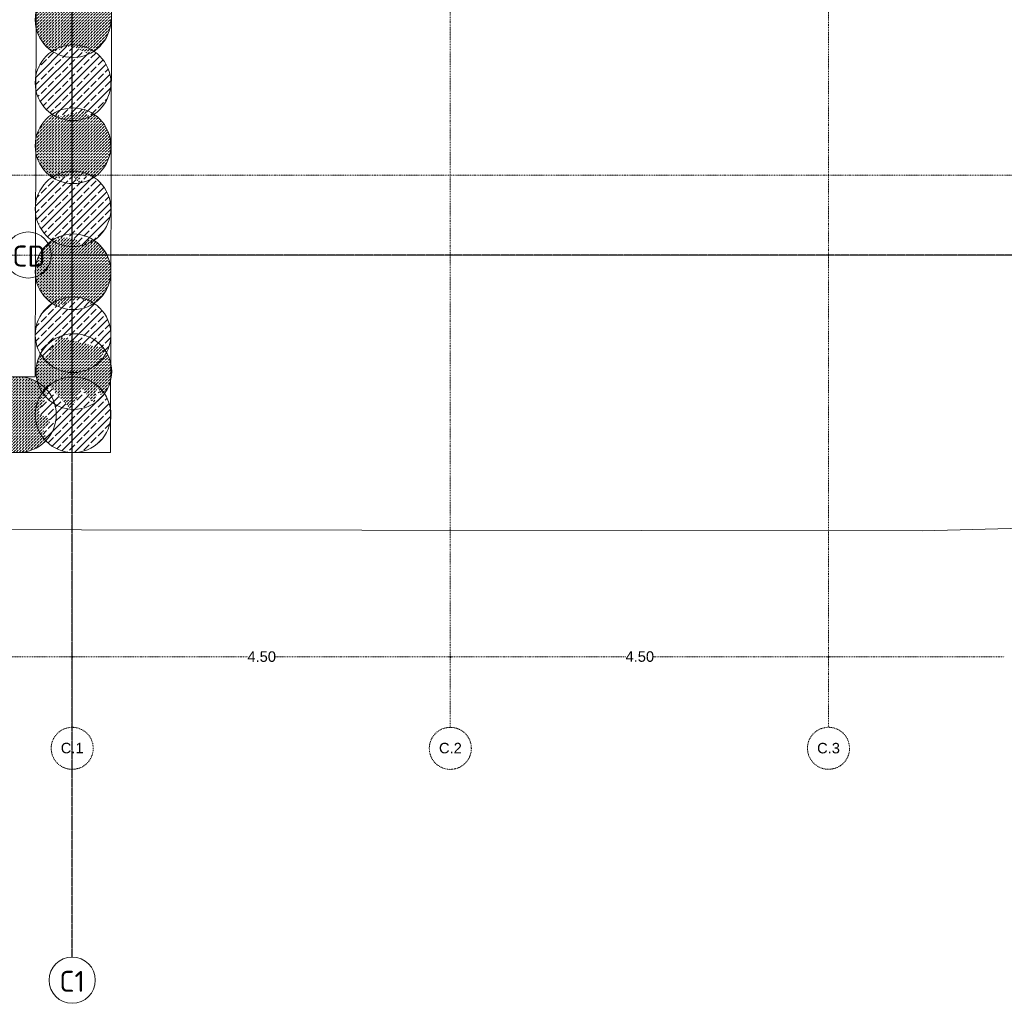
# Model space of a CAD drawing. Header units: millimetres. Extents: x 1523 to 73204, y -91281 to 10268.
# Tile 77 of 120: x 49681 to 61397, y -90630 to -78926. Entities that reach past the tile are written whole.
import ezdxf

# ---------------------------------------------------------------- set-up
doc = ezdxf.new("R2010")
doc.units = ezdxf.units.MM
doc.linetypes.add('IMPORT-STRICHPUNKT _7_', pattern=[20, 10, -5, 0, -5])
doc.linetypes.add('Rasterlinie', pattern=[22.225, 12.7, -3.175, 3.175, -3.175])
for name, color, linetype, lineweight, true_color in [('10 A--Wand außen _ Verbau _Bohrpfahlwand_ _Aktuell_', 7, 'Continuous', 13, 0x656565), ('10 A--Wand außen _ Verbau _modelliert_ _aktuell_', 7, 'Continuous', 13, 0x656565), ('65 V--Straßenbegrenzungslinie', 7, 'Continuous', 13, 0x656565), ('90 A--Achsraster _1_50_', 7, 'IMPORT-STRICHPUNKT _7_', 13, 0x656565), ('Xref_706_5_--_ÜP_-1_000_16_Übersichtsplan UG_IFC 2025_01_13_dwg', 7, 'Continuous', 13, 0x767676)]:
    doc.layers.add(name, color=color, linetype=linetype, lineweight=lineweight, true_color=true_color)
doc.layers.add('S-GRID-____-IDEN', color=7, linetype='Continuous', lineweight=9)
doc.layers.add('S-GRID-____-OTLN', color=7, linetype='Continuous', lineweight=9)
doc.styles.add('Arial_2', font='arial.ttf', dxfattribs={"height": 125})
doc.styles.add('ISOCPEUR_1', font='isocpeur.ttf', dxfattribs={"height": 250})
pattern_1 = [(131.336, (0, 0), (37.542465, 33.023679), [37.5, -12.5]), (131.336, (-35.283, 2.26), (37.542465, 33.023679), [37.5, -12.5])]
pattern_2 = [(131.336, (0, 0), (90.10192, 79.25683), []), (131.336, (-45.05, -39.63), (90.10192, 79.25683), [90, -30])]

# ---------------------------------------------------------------- blocks, each defined once
blk = doc.blocks.new('Xref_706_5_--_ÜP_-1_000_11_Übersichtsplan UG_IFC 2024_09_30_dwg_ARROWHEAD_1-41960026-SuD_-1UG gesamt Plot  - Blatt 7')
at = {"layer": '90 A--Achsraster _1_50_', "color": 9, "linetype": 'Continuous', "true_color": 0xcbcbcb}
blk.add_line((0, 0), (-1000, 0), dxfattribs=at)
blk.add_circle((0, 0), 250, dxfattribs=at)
blk = doc.blocks.new('Xref_706_5_--_ÜP_-1_000_11_Übersichtsplan UG_IFC 2024_09_30_dwg_Standard-Rastermarker_3-41960556-SuD_-1UG gesamt Plot  - Blatt 7')
at = {"layer": '90 A--Achsraster _1_50_', "color": 9, "true_color": 0xcbcbcb}
blk.add_line((0, 0), (23500, 0), dxfattribs=at)
blk.add_circle((-250, 0), 250, dxfattribs=at)
blk = doc.blocks.new('Xref_706_5_--_ÜP_-1_000_11_Übersichtsplan UG_IFC 2024_09_30_dwg_Standard-Rastermarker_18-41960571-SuD_-1UG gesamt Plot  - Blatt 7')
at = {"layer": '90 A--Achsraster _1_50_', "color": 9, "true_color": 0xcbcbcb}
blk.add_line((77458, 0), (99659, 0), dxfattribs=at)
blk = doc.blocks.new('Xref_706_5_--_ÜP_-1_000_11_Übersichtsplan UG_IFC 2024_09_30_dwg_Standard-Rastermarker_25-41960579-SuD_-1UG gesamt Plot  - Blatt 7')
at = {"layer": '90 A--Achsraster _1_50_', "color": 9, "true_color": 0xcbcbcb}
blk.add_line((77458, 0), (99661, 0), dxfattribs=at)
blk = doc.blocks.new('Xref_706_5_--_ÜP_-1_000_16_Übersichtsplan UG_IFC 2025_01_13_dwg-35469238-SuD_-1UG gesamt Plot  - Blatt 7')
at = {"layer": '10 A--Wand außen _ Verbau _modelliert_ _aktuell_', "true_color": 0xcbcbcb}
h = blk.add_hatch(dxfattribs=at)
h.set_pattern_fill('FP_5', color=9, style=0, pattern_type=2)
h.set_pattern_definition(pattern_1)
h.paths.add_polyline_path([(74311, -81052), (74269, -81038), (74292, -81032), (74270, -81009), (74284, -80994), (74278, -80981), (74238, -80923), (74187, -80869), (74127, -80825), (74061, -80790), (73990, -80768), (73917, -80757), (73843, -80758), (73769, -80772), (73700, -80797), (73635, -80834), (73577, -80880), (73530, -80934), (73531, -80936), (73533, -80940), (73526, -80949), (73528, -80954), (73509, -80975), (73590, -81149), (73483, -81355), (73509, -81399), (73493, -81417), (73496, -81427), (73500, -81432), (73538, -81489), (73590, -81543), (73649, -81587), (73715, -81621), (73786, -81644), (73859, -81655), (73934, -81653), (74007, -81640), (74077, -81614), (74141, -81578), (74199, -81531), (74246, -81478), (74245, -81475), (74225, -81420), (74236, -81373), (74194, -81336), (74213, -81208), (74280, -81101)])
h = blk.add_hatch(dxfattribs=at)
h.set_pattern_fill('FP_4', color=9, style=0, pattern_type=2)
h.set_pattern_definition(pattern_2)
h.paths.add_polyline_path([(75053, -81090), (75022, -81045), (75029, -81034), (75027, -81031), (74986, -80971), (74935, -80917), (74876, -80872), (74810, -80838), (74739, -80815), (74665, -80805), (74591, -80806), (74518, -80820), (74448, -80845), (74383, -80882), (74326, -80928), (74278, -80982), (74280, -80984), (74284, -80994), (74270, -81009), (74292, -81032), (74269, -81038), (74311, -81052), (74213, -81208), (74194, -81336), (74236, -81373), (74225, -81420), (74245, -81475), (74287, -81537), (74338, -81590), (74398, -81635), (74464, -81669), (74534, -81692), (74608, -81703), (74682, -81701), (74755, -81688), (74825, -81662), (74890, -81626), (74947, -81579), (74998, -81522), (75008, -81501), (74995, -81471), (75027, -81435), (74989, -81235), (75005, -81205), (74970, -81129), (75042, -81095)])
h = blk.add_hatch(dxfattribs=at)
h.set_pattern_fill('FP_5', color=9, style=0, pattern_type=2)
h.set_pattern_definition(pattern_1)
h.paths.add_polyline_path([(75833, -81256), (75710, -81238), (75705, -81211), (75768, -81176), (75745, -81148), (75776, -81099), (75773, -81091), (75775, -81088), (75772, -81081), (75774, -81079), (75757, -81048), (75710, -80991), (75655, -80941), (75592, -80902), (75523, -80873), (75451, -80856), (75377, -80852), (75303, -80859), (75231, -80879), (75163, -80910), (75102, -80952), (75048, -81003), (75027, -81031), (75029, -81034), (75022, -81045), (75053, -81090), (74970, -81129), (75005, -81205), (74989, -81235), (75027, -81435), (74995, -81471), (75008, -81501), (74996, -81525), (75013, -81555), (75060, -81613), (75115, -81662), (75178, -81701), (75247, -81730), (75319, -81747), (75393, -81752), (75467, -81744), (75539, -81724), (75607, -81693), (75668, -81651), (75722, -81600), (75755, -81555), (75754, -81551), (75766, -81540), (75729, -81340), (75806, -81277)])
h = blk.add_hatch(dxfattribs=at)
h.set_pattern_fill('FP_4', color=9, style=0, pattern_type=2)
h.set_pattern_definition(pattern_2)
h.paths.add_polyline_path([(76576, -81267), (76511, -81199), (76520, -81142), (76518, -81139), (76522, -81128), (76524, -81126), (76483, -81067), (76432, -81013), (76373, -80968), (76307, -80934), (76236, -80911), (76162, -80900), (76088, -80902), (76015, -80915), (75945, -80941), (75880, -80978), (75823, -81024), (75772, -81081), (75775, -81088), (75773, -81091), (75776, -81099), (75745, -81148), (75768, -81176), (75705, -81211), (75710, -81238), (75833, -81256), (75729, -81340), (75766, -81541), (75754, -81551), (75755, -81555), (75743, -81572), (75784, -81633), (75835, -81686), (75894, -81731), (75960, -81765), (76031, -81788), (76105, -81799), (76179, -81797), (76252, -81784), (76322, -81758), (76387, -81722), (76444, -81675), (76494, -81619), (76496, -81616), (76477, -81583), (76495, -81563), (76459, -81552), (76489, -81350), (76509, -81331)])
h = blk.add_hatch(dxfattribs=at)
h.set_pattern_fill('FP_5', color=9, style=0, pattern_type=2)
h.set_pattern_definition(pattern_1)
h.paths.add_polyline_path([(77284, -81595), (77192, -81343), (77279, -81205), (77270, -81192), (77276, -81181), (77273, -81175), (77232, -81114), (77180, -81061), (77121, -81016), (77055, -80982), (76984, -80959), (76911, -80948), (76836, -80950), (76763, -80963), (76694, -80989), (76629, -81025), (76571, -81072), (76522, -81128), (76518, -81139), (76520, -81142), (76511, -81199), (76576, -81267), (76489, -81350), (76459, -81552), (76495, -81563), (76477, -81583), (76496, -81616), (76494, -81619), (76492, -81621), (76532, -81680), (76583, -81734), (76643, -81779), (76709, -81813), (76780, -81836), (76853, -81847), (76928, -81845), (77001, -81832), (77070, -81806), (77135, -81770), (77193, -81723), (77241, -81668), (77235, -81657), (77282, -81604)])
h = blk.add_hatch(dxfattribs=at)
h.set_pattern_fill('FP_4', color=9, style=0, pattern_type=2)
h.set_pattern_definition(pattern_2)
h.paths.add_polyline_path([(77922, -81117), (77904, -81090), (77905, -81090), (77900, -81085), (77863, -81070), (77870, -81066), (77837, -81046), (77769, -81017), (77696, -81000), (77622, -80995), (77548, -81003), (77476, -81023), (77409, -81054), (77347, -81096), (77294, -81147), (77273, -81175), (77274, -81176), (77276, -81181), (77270, -81192), (77279, -81205), (77192, -81343), (77284, -81595), (77282, -81604), (77235, -81657), (77258, -81699), (77305, -81756), (77361, -81806), (77424, -81845), (77492, -81874), (77565, -81891), (77639, -81895), (77713, -81888), (77785, -81868), (77831, -81847), (77829, -81845), (77853, -81836), (77853, -81836), (77872, -81789), (77644, -81618), (77814, -81092), (77898, -81112)])
h = blk.add_hatch(dxfattribs=at)
h.set_pattern_fill('FP_5', color=9, style=0, pattern_type=2)
h.set_pattern_definition(pattern_1)
h.paths.add_polyline_path([(78512, -81530), (78273, -81380), (78461, -81252), (78459, -81243), (78268, -81198), (78378, -81158), (78352, -81130), (78363, -81125), (78306, -81083), (78240, -81049), (78169, -81026), (78096, -81015), (78022, -81016), (77949, -81030), (77879, -81055), (77865, -81063), (77870, -81066), (77863, -81070), (77900, -81085), (77905, -81090), (77904, -81090), (77922, -81117), (77814, -81092), (77644, -81618), (77872, -81789), (77853, -81836), (77853, -81836), (77852, -81837), (77829, -81846), (77831, -81847), (77894, -81880), (77965, -81902), (78038, -81913), (78116, -81911), (78166, -81902), (78175, -81888), (78210, -81881), (78264, -81809), (78277, -81803), (78219, -81767), (78499, -81540)])
h = blk.add_hatch(dxfattribs=at)
h.set_pattern_fill('FP_4', color=9, style=0, pattern_type=2)
h.set_pattern_definition(pattern_2)
h.paths.add_polyline_path([(79028, -81535), (79026, -81461), (79013, -81387), (78987, -81318), (78951, -81253), (78904, -81195), (78848, -81146), (78785, -81106), (78717, -81078), (78644, -81061), (78570, -81056), (78496, -81064), (78425, -81083), (78356, -81115), (78353, -81118), (78363, -81125), (78352, -81130), (78378, -81158), (78268, -81198), (78459, -81243), (78461, -81252), (78273, -81380), (78512, -81530), (78219, -81767), (78300, -81818), (78284, -81783), (78537, -81913), (78627, -81770), (78726, -81874), (78827, -81837), (78846, -81860), (78861, -81849), (78864, -81853), (78915, -81805), (78960, -81745), (78994, -81679), (79017, -81608)])
h = blk.add_hatch(dxfattribs=at)
h.set_pattern_fill('FP_5', color=9, style=0, pattern_type=2)
h.set_pattern_definition(pattern_1)
h.paths.add_polyline_path([(78982, -82221), (78987, -82146), (78980, -82072), (78960, -82001), (78929, -81933), (78887, -81872), (78867, -81851), (78864, -81853), (78861, -81849), (78846, -81860), (78827, -81837), (78726, -81874), (78627, -81770), (78537, -81913), (78284, -81783), (78300, -81818), (78277, -81803), (78264, -81809), (78210, -81881), (78175, -81888), (78137, -81948), (78108, -82019), (78092, -82089), (78087, -82163), (78095, -82237), (78114, -82309), (78142, -82368), (78142, -82367), (78143, -82370), (78144, -82369), (78145, -82371), (78147, -82369), (78145, -82376), (78431, -82495), (78285, -82237), (78519, -82292), (78656, -82589), (78825, -82363), (78870, -82374), (78871, -82370), (78879, -82376), (78889, -82432), (78897, -82424), (78902, -82416), (78902, -82417), (78937, -82362), (78965, -82293), (78968, -82281)])
at = {"layer": '10 A--Wand außen _ Verbau _Bohrpfahlwand_ _Aktuell_', "color": 9, "true_color": 0xcbcbcb, "flags": 128}
for points in [[(73768, -80738), (79056, -81089), (78999, -81987), (77888, -99328), (77564, -104389)], [(73709, -81636), (78101, -81928), (76990, -99271), (76666, -104331)]]:
    blk.add_lwpolyline(points, dxfattribs=at)
at = {"layer": '10 A--Wand außen _ Verbau _modelliert_ _aktuell_', "color": 9, "true_color": 0xcbcbcb}
for centre, start, end in [((73888, -81206), 356.3363, 86.3363), ((74637, -81254), 86.3363, 176.3363), ((74637, -81254), 356.3363, 86.3363), ((75385, -81302), 86.3363, 176.3363), ((75385, -81302), 356.3363, 86.3363), ((76134, -81350), 86.3363, 176.3363), ((76134, -81350), 356.3363, 86.3363), ((76882, -81397), 86.3363, 176.3363), ((76882, -81397), 356.3363, 86.3363), ((77630, -81445), 86.3363, 176.3363), ((78067, -81464), 86.3363, 176.3363), ((77630, -81445), 356.3363, 86.3363), ((78067, -81464), 356.3363, 86.3363), ((78579, -81506), 86.3363, 176.3363), ((78579, -81506), 356.3363, 86.3363), ((73888, -81206), 176.3363, 266.3363), ((73888, -81206), 266.3363, 356.3363), ((74637, -81254), 176.3363, 266.3363), ((74637, -81254), 266.3363, 356.3363), ((75385, -81302), 176.3363, 266.3363), ((75385, -81302), 266.3363, 356.3363), ((76134, -81350), 176.3363, 266.3363), ((76134, -81350), 266.3363, 356.3363), ((76882, -81397), 176.3363, 266.3363), ((77630, -81445), 176.3363, 266.3363), ((76882, -81397), 266.3363, 356.3363), ((77630, -81445), 266.3363, 356.3363), ((78067, -81464), 176.3363, 266.3363), ((78067, -81464), 266.3363, 356.3363), ((78579, -81506), 176.3363, 266.3363), ((78579, -81506), 266.3363, 356.3363), ((78537, -82155), 86.3363, 176.3363), ((78537, -82155), 356.3363, 86.3363)]:
    blk.add_arc(centre, 450, start, end, dxfattribs=at)
at = {"layer": '65 V--Straßenbegrenzungslinie', "color": 9, "true_color": 0xcbcbcb, "flags": 128}
blk.add_lwpolyline([(41892, -104876), (76710, -107752), (77780, -91373), (79301, -91478), (80605, -71512), (80986, -61308)], dxfattribs=at)
at = {"layer": '90 A--Achsraster _1_50_', "color": 161, "true_color": 0xaaaaff}
for p, q in [((82031, -72696), (82163, -70633)), ((82028, -72743), (81897, -74796)), ((81744, -77186), (81876, -75124)), ((81741, -77234), (81609, -79286)), ((81456, -81677), (81588, -79615)), ((81453, -81725), (81405, -82478))]:
    blk.add_line(p, q, dxfattribs=at)
at = {"extrusion": (0, 0, -1), "zscale": -1, "rotation": 273.6637164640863}
for name, p in [('Xref_706_5_--_ÜP_-1_000_11_Übersichtsplan UG_IFC 2024_09_30_dwg_Standard-Rastermarker_18-41960571-SuD_-1UG gesamt Plot  - Blatt 7', (-81982, 16245)), ('Xref_706_5_--_ÜP_-1_000_11_Übersichtsplan UG_IFC 2024_09_30_dwg_Standard-Rastermarker_25-41960579-SuD_-1UG gesamt Plot  - Blatt 7', (-82930, 16184))]:
    blk.add_blockref(name, p, dxfattribs=at)
at = {"rotation": 176.3362835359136}
for p in [(82865, -72773), (82578, -77264), (82290, -81754)]:
    blk.add_blockref('Xref_706_5_--_ÜP_-1_000_11_Übersichtsplan UG_IFC 2024_09_30_dwg_Standard-Rastermarker_3-41960556-SuD_-1UG gesamt Plot  - Blatt 7', p, dxfattribs=at)
at = {"xscale": 0.02375, "yscale": 0.02375, "zscale": 0.02375}
for p, rotation in [((82030, -72719), 86.33628353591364), ((82030, -72719), 266.3362835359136), ((81742, -77210), 86.33628353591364), ((81742, -77210), 266.3362835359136), ((81455, -81701), 86.33628353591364), ((81455, -81701), 266.3362835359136)]:
    blk.add_blockref('Xref_706_5_--_ÜP_-1_000_11_Übersichtsplan UG_IFC 2024_09_30_dwg_ARROWHEAD_1-41960026-SuD_-1UG gesamt Plot  - Blatt 7', p, dxfattribs=dict(at, rotation=rotation))
at = {"layer": '90 A--Achsraster _1_50_', "char_height": 125, "width": 324.44, "attachment_point": 2, "rotation": 86.3363, "line_spacing_factor": 0.941778, "style": 'Arial_2'}
for s, insert in [('C.3', (83050, -72785)), ('C.2', (82762, -77275)), ('C.1', (82474, -81766))]:
    blk.add_mtext(s, dxfattribs=dict(at, insert=insert))
at = {"layer": '90 A--Achsraster _1_50_', "color": 5, "true_color": 0x0000ff, "char_height": 125, "width": 407.08, "attachment_point": 2, "rotation": 86.3363, "line_spacing_factor": 0.941778, "style": 'Arial_2'}
for insert in [(81819, -74956), (81532, -79446)]:
    blk.add_mtext('4.50', dxfattribs=dict(at, insert=insert))
blk = doc.blocks.new('Raster - Rasterbeschriftung-19777754-SuD_-1UG gesamt Plot  - Blatt 7')
at = {"layer": 'S-GRID-____-IDEN'}
blk.add_circle((0, 0), 5.5, dxfattribs=at)

msp = doc.modelspace()

# ---------------------------------------------------------------- linework, layer by layer
at = {"layer": 'S-GRID-____-OTLN', "linetype": 'Rasterlinie', "lineweight": 25}
for p, q in [((50305.787, -90080.029), (50305.787, -65373.78)), ((71907.17, -81726.282), (50056.086, -81726.282))]:
    msp.add_line(p, q, dxfattribs=at)

# ---------------------------------------------------------------- block references
at = {"layer": 'S-GRID-____-IDEN', "xscale": 49.99999999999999, "yscale": 49.99999999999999, "zscale": 49.99999999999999, "rotation": 90}
msp.add_blockref('Raster - Rasterbeschriftung-19777754-SuD_-1UG gesamt Plot  - Blatt 7', (49781.086, -81726.282), dxfattribs=at)
at = {"layer": 'S-GRID-____-IDEN', "xscale": 49.99999999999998, "yscale": 49.99999999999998, "zscale": 49.99999999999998}
msp.add_blockref('Raster - Rasterbeschriftung-19777754-SuD_-1UG gesamt Plot  - Blatt 7', (50305.787, -90355.029), dxfattribs=at)
at = {"layer": 'Xref_706_5_--_ÜP_-1_000_16_Übersichtsplan UG_IFC 2025_01_13_dwg', "color": 9, "true_color": 0xcbcbcb, "rotation": 273.6637164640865}
msp.add_blockref('Xref_706_5_--_ÜP_-1_000_16_Übersichtsplan UG_IFC 2025_01_13_dwg-35469238-SuD_-1UG gesamt Plot  - Blatt 7', (126634.737, 0), dxfattribs=at)

# ---------------------------------------------------------------- texts
at = {"layer": 'S-GRID-____-IDEN', "char_height": 250, "attachment_point": 1, "style": 'ISOCPEUR_1'}
for s, insert, width in [('CD', (49593.876, -81613.624), 452.95344), ('C1', (50153.476, -90243.6), 364.76781)]:
    msp.add_mtext(s, dxfattribs=dict(at, insert=insert, width=width))

doc.saveas('drawing.dxf')
